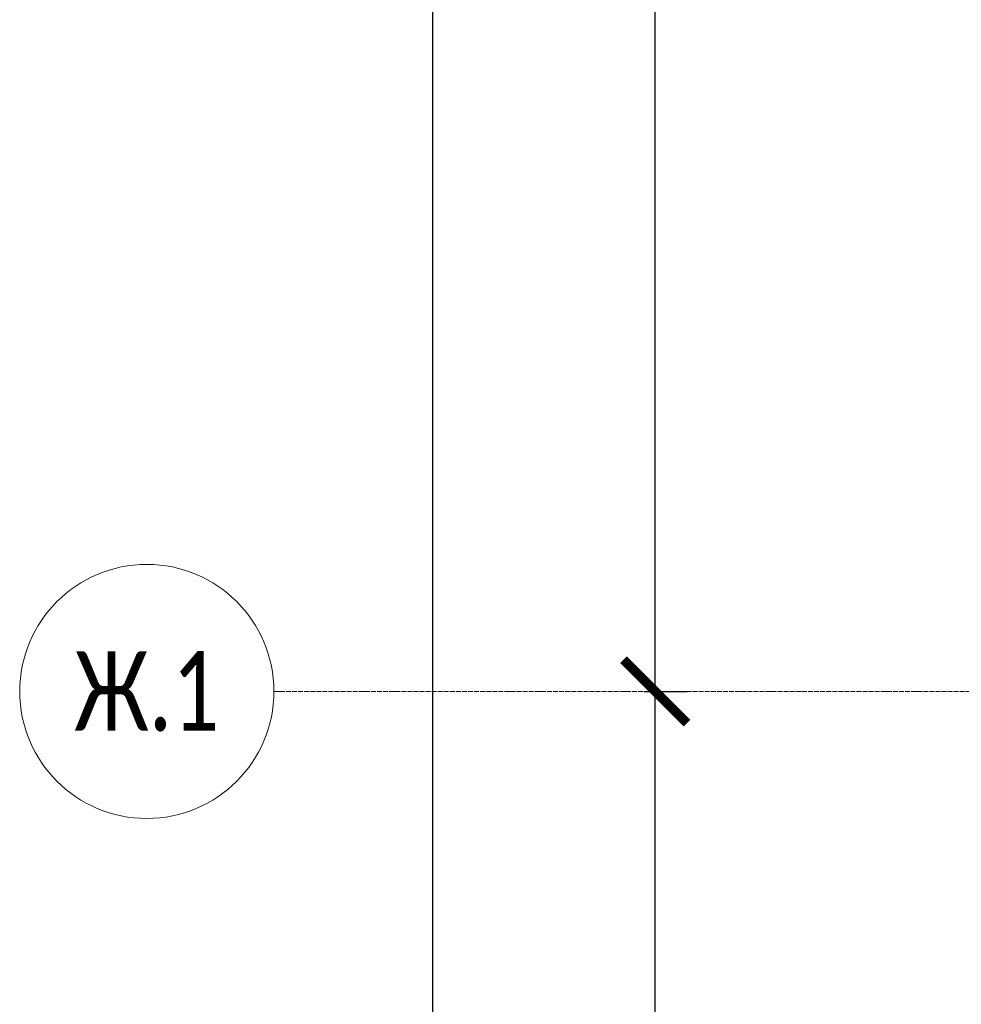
# Model space of a CAD drawing. Header units: millimetres. Extents: x -84210938 to 7466299, y -86687 to 22081.
# Tile 20 of 256: x 31815 to 34778, y -33084 to -29984. Entities that reach past the tile are written whole.
import ezdxf

# ---------------------------------------------------------------- set-up
doc = ezdxf.new("R2010")
doc.units = ezdxf.units.MM
doc.linetypes.add('-D1d1-15x02', pattern=[19, 15, -2, 0, -2])
doc.layers.get('Defpoints').update_dxf_attribs({"color": 31})
doc.layers.add('Оси', color=7, linetype='Continuous', lineweight=5)
doc.styles.add('Calibri Light', font='Calibri light.ttf', dxfattribs={"width": 0.75, "height": 250})
doc.styles.add('fl_iso paper', font='isocpeur.ttf', dxfattribs={"width": 0.8, "oblique": 10})
doc.dimstyles.new('In tre 1_100', dxfattribs={"dimscale": 100, "dimtxt": 2.5, "dimasz": 2, "dimexe": 1, "dimexo": 0.7, "dimgap": 0.6, "dimtad": 1, "dimdec": 0, "dimrnd": 5, "dimzin": 0, "dimdsep": 46, "dimtxsty": 'fl_iso paper', "dimblk": 'ARCHTICK', "dimcen": 0, "dimdle": 1, "dimadec": 0, "dimazin": 0, "dimtfac": 1, "dimtdec": 0, "dimtofl": 0, "dimtmove": 1, "dimatfit": 3, "dimldrblk": 'DOT', "dimfxl": 40, "dimtfillclr": 256, "dimtolj": 1, "dimtzin": 0, "dimarcsym": 1})

# ---------------------------------------------------------------- blocks, each defined once
blk = doc.blocks.new('_ArchTick')
at = {"color": 0, "linetype": 'ByBlock', "lineweight": 9, "const_width": 0.15}
blk.add_lwpolyline([(-0.5, -0.5), (0.5, 0.5)], dxfattribs=at)
blk = doc.blocks.new('*D675')
at = {"layer": 'Defpoints', "color": 0, "transparency": 16777216}
for p in [(33009.2, -19899.4), (33115.2, -19899.4), (33009.2, -48899.4)]:
    blk.add_point(p, dxfattribs=at)
at = {"layer": 'Оси', "color": 0, "lineweight": -2, "transparency": 16777216}
for p, q in [((33115.2, -48999.4), (33115.2, -19799.4)), ((33079.2, -19899.4), (33215.2, -19899.4)), ((33079.2, -48899.4), (33215.2, -48899.4))]:
    blk.add_line(p, q, dxfattribs=at)
at = {"layer": 'Оси', "color": 0, "lineweight": -2, "transparency": 16777216, "xscale": 200, "yscale": 200, "zscale": 200}
for p, rotation in [((33115.2, -19899.4), 90), ((33115.2, -48899.4), 270)]:
    blk.add_blockref('_ArchTick', p, dxfattribs=dict(at, rotation=rotation))
at = {"layer": 'Оси', "color": 0, "transparency": 16777216, "insert": (32930.2, -34041.9), "char_height": 250, "attachment_point": 5, "rotation": 90, "style": 'fl_iso paper'}
blk.add_mtext('\\A1;29000', dxfattribs=at)
blk = doc.blocks.new('_DOT')
at = {"color": 0, "linetype": 'ByBlock'}
blk.add_line((-0.5, 0), (-1, 0), dxfattribs=at)
at = {"color": 0, "linetype": 'ByBlock', "const_width": 0.5}
blk.add_lwpolyline([(-0.25, 0, 1), (0.25, 0, 1)], format="xyb", close=True, dxfattribs=at)
blk = doc.blocks.new('Ось сетки - 8D-802830-30_AS_m_L05_ 07_ 09')
at = {"layer": 'Оси'}
blk.add_circle((0, 0), 4, dxfattribs=at)
blk = doc.blocks.new('*D681')
at = {"layer": 'Defpoints', "color": 0, "transparency": 16777216}
for p in [(33709.2, -32099.4), (33815.2, -32099.4), (33709.2, -40499.4)]:
    blk.add_point(p, dxfattribs=at)
at = {"layer": 'Оси', "color": 0, "lineweight": -2, "transparency": 16777216}
for p, q in [((33815.2, -40599.4), (33815.2, -31999.4)), ((33779.2, -32099.4), (33915.2, -32099.4)), ((33779.2, -40499.4), (33915.2, -40499.4))]:
    blk.add_line(p, q, dxfattribs=at)
at = {"layer": 'Оси', "color": 0, "lineweight": -2, "transparency": 16777216, "xscale": 200, "yscale": 200, "zscale": 200}
for p, rotation in [((33815.2, -32099.4), 90), ((33815.2, -40499.4), 270)]:
    blk.add_blockref('_ArchTick', p, dxfattribs=dict(at, rotation=rotation))
at = {"layer": 'Оси', "color": 0, "transparency": 16777216, "insert": (33630.2, -36299.4), "char_height": 250, "attachment_point": 5, "rotation": 90, "style": 'fl_iso paper'}
blk.add_mtext('\\A1;8400', dxfattribs=at)
blk = doc.blocks.new('*D682')
at = {"layer": 'Defpoints', "color": 0, "transparency": 16777216}
for p in [(33709.2, -23699.4), (33815.2, -23699.4), (33709.2, -32099.4)]:
    blk.add_point(p, dxfattribs=at)
at = {"layer": 'Оси', "color": 0, "lineweight": -2, "transparency": 16777216}
for p, q in [((33815.2, -32199.4), (33815.2, -23599.4)), ((33779.2, -23699.4), (33915.2, -23699.4)), ((33779.2, -32099.4), (33915.2, -32099.4))]:
    blk.add_line(p, q, dxfattribs=at)
at = {"layer": 'Оси', "color": 0, "lineweight": -2, "transparency": 16777216, "xscale": 200, "yscale": 200, "zscale": 200}
for p, rotation in [((33815.2, -23699.4), 90), ((33815.2, -32099.4), 270)]:
    blk.add_blockref('_ArchTick', p, dxfattribs=dict(at, rotation=rotation))
at = {"layer": 'Оси', "color": 0, "transparency": 16777216, "insert": (33630.2, -27899.4), "char_height": 250, "attachment_point": 5, "rotation": 90, "style": 'fl_iso paper'}
blk.add_mtext('\\A1;8400', dxfattribs=at)

msp = doc.modelspace()

# ---------------------------------------------------------------- linework, layer by layer
at = {"layer": 'Оси', "linetype": '-D1d1-15x02'}
msp.add_line((32615.2, -32099.4), (74746.1, -32099.4), dxfattribs=at)

# ---------------------------------------------------------------- block references
at = {"layer": 'Оси', "xscale": 99.99999999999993, "yscale": 99.99999999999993, "zscale": 99.99999999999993, "rotation": 269.9999999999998}
msp.add_blockref('Ось сетки - 8D-802830-30_AS_m_L05_ 07_ 09', (32215.2, -32099.4), dxfattribs=at)

# ---------------------------------------------------------------- texts
at = {"layer": 'Оси', "insert": (32215.2, -32099.4), "char_height": 250, "width": 869.831, "attachment_point": 5, "style": 'Calibri Light'}
msp.add_mtext('Ж.1', dxfattribs=at)

# ---------------------------------------------------------------- dimensions: what is measured, and where the dimension line sits
at = {"layer": 'Оси'}
dim = msp.add_linear_dim(base=(33115.2, -19899.4), p1=(33009.2, -48899.4), p2=(33009.2, -19899.4), angle=90, dimstyle='In tre 1_100', dxfattribs=at)
dim.commit()
dim.dimension.update_dxf_attribs({"geometry": '*D675', "text_midpoint": (33115.2, -34041.9), "dimtype": 160})
for base, p1, p2, picture, middle in [((33815.2, -23699.4), (33709.2, -32099.4), (33709.2, -23699.4), '*D682', (33630.2, -27899.4)), ((33815.2, -32099.4), (33709.2, -40499.4), (33709.2, -32099.4), '*D681', (33630.2, -36299.4))]:
    dim = msp.add_linear_dim(base=base, p1=p1, p2=p2, angle=90, dimstyle='In tre 1_100', dxfattribs=at)
    dim.commit()
    dim.dimension.update_dxf_attribs({"geometry": picture, "text_midpoint": middle})

doc.saveas('drawing.dxf')
